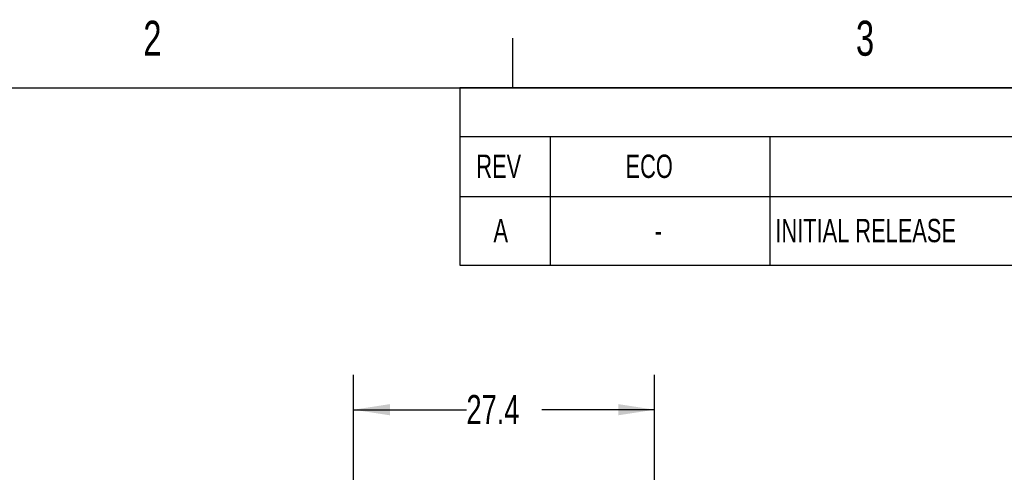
# Model space of a CAD drawing. Extents: x 5 to 274, y 5 to 212.
# Tile 7 of 9: x 95 to 184, y 171 to 212. Entities that reach past the tile are written whole.
import ezdxf
from ezdxf.enums import TextEntityAlignment as Align

# ---------------------------------------------------------------- set-up
doc = ezdxf.new("R2010")
doc.units = 0
doc.layers.get('0').update_dxf_attribs({"linetype": 'CONTINUOUS'})
doc.layers.add('DIMENSIONS', color=8, linetype='CONTINUOUS')
doc.layers.add('FORMAT', color=7, linetype='CONTINUOUS')
doc.dimstyles.new('SLDDIMSTYLE0', dxfattribs={"dimtxt": 2.645833, "dimasz": 3.302, "dimexe": 0, "dimexo": 0.0625, "dimgap": 0.661458, "dimtad": 0, "dimtih": 1, "dimtoh": 1, "dimrnd": 1e-09, "dimzin": 12, "dimsah": 1, "dimcen": 0.09, "dimazin": 3, "dimtfac": 1, "dimtofl": 0, "dimtmove": 0, "dimatfit": 3})

# ---------------------------------------------------------------- blocks, each defined once
blk = doc.blocks.new('SW_TABLEANNOTATION_0')
at = {"color": 0, "linetype": 'CONTINUOUS'}
for p, q in [((0, 0), (0, -16.098)), ((134.292, 0), (0, 0)), ((0, -4.417), (134.292, -4.417)), ((8.209, -4.417), (8.209, -9.865)), ((28.171, -4.417), (28.171, -9.865)), ((0, -9.865), (134.292, -9.865)), ((8.209, -9.865), (8.209, -16.098)), ((28.171, -9.865), (28.171, -16.098)), ((0, -16.098), (134.292, -16.098))]:
    blk.add_line(p, q, dxfattribs=at)
at = {"color": 0, "linetype": 'CONTINUOUS', "width": 0.7}
for s, height, p in [('REV', 2.1167, (1.5, -8.809)), ('ECO', 2.1167, (15.06, -8.809)), ('A', 2.117, (3.06, -14.649)), ('INITIAL RELEASE', 2.11667, (28.671, -14.649)), ('-', 2.117, (17.722, -14.649))]:
    blk.add_text(s, height=height, dxfattribs=at).set_placement(p, align=Align.BOTTOM_LEFT)
blk = doc.blocks.new('_D_5')
at = {"layer": 'DIMENSIONS'}
for p, q in [((125.253, 168.537), (125.253, 179.647)), ((152.603, 168.962), (152.603, 179.647)), ((125.253, 176.472), (135.508, 176.472)), ((152.603, 176.472), (142.348, 176.472))]:
    blk.add_line(p, q, dxfattribs=at)
for points in [[(125.253, 176.472), (128.555, 175.964), (128.555, 176.98)], [(152.603, 176.472), (149.301, 176.98), (149.301, 175.964)]]:
    blk.add_solid(points, dxfattribs=at)
at = {"layer": 'DIMENSIONS', "width": 0.7}
blk.add_text('27.4', height=2.6458, dxfattribs=at).set_placement((135.508, 174.37), align=Align.BOTTOM_LEFT)

msp = doc.modelspace()

# ---------------------------------------------------------------- linework, layer by layer
at = {"layer": 'FORMAT', "color": 7, "linetype": 'CONTINUOUS'}
for p, q in [((139.7, 210.226), (139.7, 205.699)), ((10.2, 205.7), (269.2, 205.7))]:
    msp.add_line(p, q, dxfattribs=at)

# ---------------------------------------------------------------- block references
at = {"color": 7, "linetype": 'CONTINUOUS'}
msp.add_blockref('SW_TABLEANNOTATION_0', (134.908, 205.7), dxfattribs=at)

# ---------------------------------------------------------------- texts
at = {"layer": 'FORMAT', "width": 0.7}
for s, p in [('2', (106.152, 207.673)), ('3', (170.902, 207.673))]:
    msp.add_text(s, height=3.175, dxfattribs=at).set_placement(p, align=Align.BOTTOM_LEFT)

# ---------------------------------------------------------------- dimensions: what is measured, and where the dimension line sits
at = {"layer": 'DIMENSIONS'}
dim = msp.add_linear_dim(base=(152.603, 176.472), p1=(125.253, 167.267), p2=(152.603, 167.692), dimstyle='SLDDIMSTYLE0', dxfattribs=at)
dim.commit()
dim.dimension.update_dxf_attribs({"geometry": '_D_5', "text_midpoint": (138.928, 176.472), "dimtype": 160})

doc.saveas('drawing.dxf')
